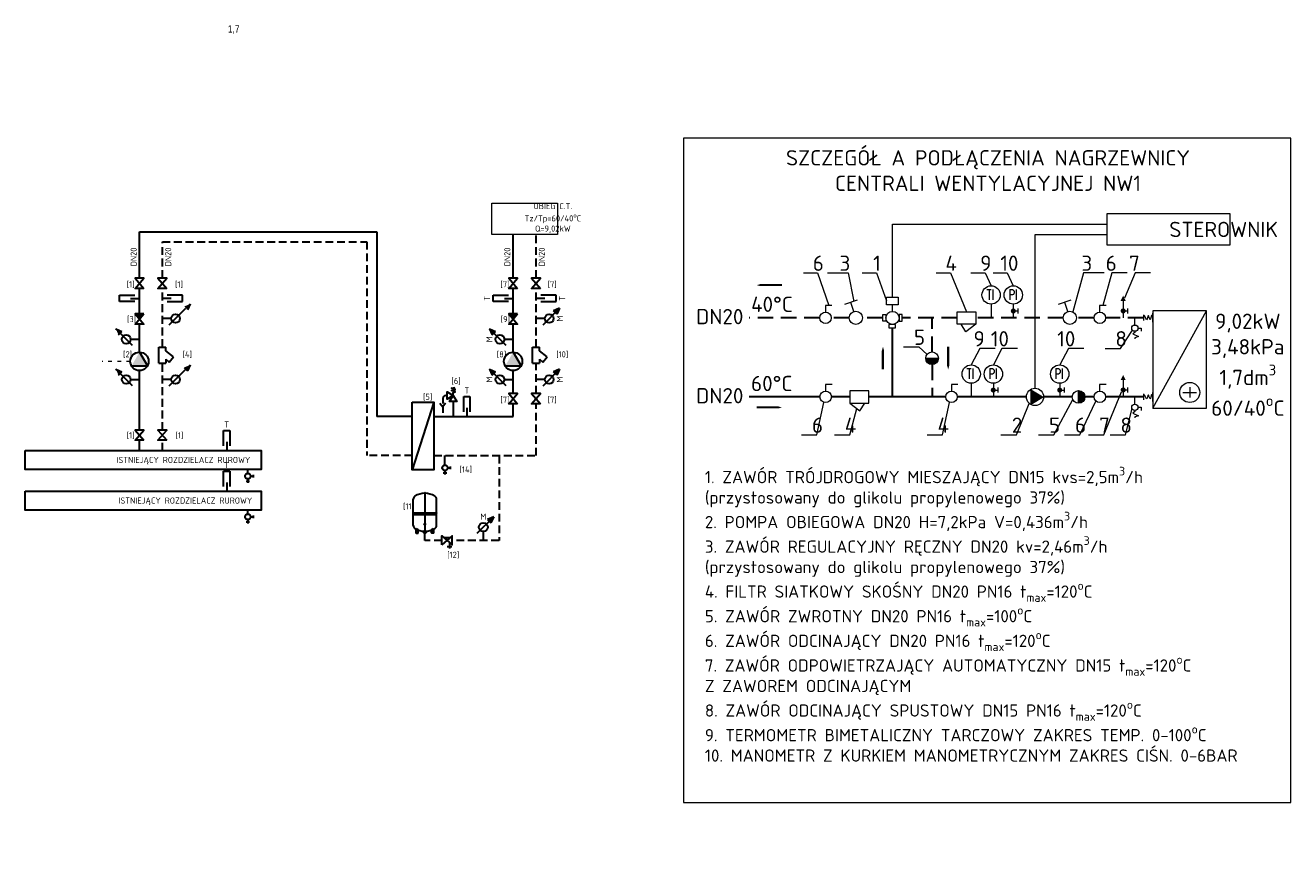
# Model space of a CAD drawing. Header units: millimetres. Extents: x 12823 to 36134, y -75536 to -5600.
# Tile 26 of 26: x 34066 to 36134, y -73311 to -71961. Entities that reach past the tile are written whole.
import ezdxf

# ---------------------------------------------------------------- set-up
doc = ezdxf.new("R2010")
doc.units = ezdxf.units.MM
for name, pattern in [('ACAD_ISO03W100', [30, 12, -18]), ('CHSW', [0]), ('DASHED', [19.05, 12.7, -6.35])]:
    doc.linetypes.add(name, pattern=pattern)
for name, color, linetype, lineweight in [('!S CO CT armatura', 7, 'Continuous', 15), ('!S_GRCH - armatura', 7, 'Continuous', 15), ('SAN_ARMATURA_CO_NA_RZUCIE', 7, 'Continuous', 30), ('SAN_PRZEWODY_POWROTNE_CT', 46, 'Continuous', 30), ('SAN_PRZEWODY_ZASILAJACE_CT', 234, 'Continuous', 30), ('TK-centrale', 134, 'Continuous', 9), ('TK-CO-CT powrót', 62, 'DASHED', 30), ('TK-CO-CT zasilanie', 196, 'Continuous', 30), ('TK-CT opis', 184, 'Continuous', 9), ('TK-węzeł-schemat ogólne opis', 7, 'Continuous', 9), ('TK-węzeł-schemat proj opis', 7, 'Continuous', 9), ('TK_ARMATURA', 7, 'Continuous', 30), ('WEN_KOT POW_ZLICZAC', 170, 'DASHED', 30), ('WEN_KOT ZAS_ZLICZAC', 246, 'Continuous', 30)]:
    doc.layers.add(name, color=color, linetype=linetype, lineweight=lineweight)
doc.layers.add('TK-IS_pomocnicze_niedruk', color=91, linetype='Continuous', lineweight=40, plot=False)
doc.styles.add('!S', font='isocpeur.ttf')
doc.styles.add('BSKR', font='isocpeur.ttf')
doc.styles.add('narrow', font='txt', dxfattribs={"height": 12})
doc.styles.add('ROMANS', font='romans')
doc.styles.add('SYL', font='isocpeur.ttf', dxfattribs={"height": 25})

msp = doc.modelspace()

# ---------------------------------------------------------------- hatches: boundary and pattern name
at = {"layer": 'SAN_ARMATURA_CO_NA_RZUCIE', "lineweight": 13}
for points in [[(35558, -72505.6, -0.414214), (35547.7, -72515.9, -0.414214), (35537.4, -72505.6)], [(35730.1, -72568.8), (35709.4, -72556.4), (35709.4, -72581.3)], [(35787.2, -72558.5, -0.414214), (35797.4, -72568.8, -0.414214), (35787.2, -72579.1)]]:
    msp.add_hatch(color=256, dxfattribs=at).paths.add_polyline_path(points)
at = {"layer": 'TK_ARMATURA'}
h = msp.add_hatch(color=256, dxfattribs=at)
h.dxf.hatch_style = 1
h.paths.add_polyline_path([(34335.3, -72416.6), (34325.5, -72421.1), (34328.2, -72423.8)])
h.paths.add_polyline_path([(34328.2, -72423.8), (34330.9, -72426.5), (34335.3, -72416.6)])
h = msp.add_hatch(color=256, dxfattribs=at)
h.dxf.hatch_style = 1
h.paths.add_polyline_path([(34939, -72423.8), (34934.5, -72433.7), (34931.8, -72430.9)])
h.paths.add_polyline_path([(34931.8, -72430.9), (34929.1, -72428.2), (34939, -72423.8)])
h = msp.add_hatch(color=256, dxfattribs=at)
h.dxf.hatch_style = 1
h.paths.add_polyline_path([(34259.4, -72432.9), (34245, -72432.9), (34252.2, -72441.3)])
h = msp.add_hatch(color=256, dxfattribs=at)
h.dxf.hatch_style = 1
h.paths.add_polyline_path([(34870.2, -72432.9), (34855.8, -72432.9), (34863, -72441.3)])
h = msp.add_hatch(color=256, dxfattribs=at)
h.dxf.hatch_style = 1
h.paths.add_polyline_path([(34213.6, -72457.7), (34218, -72467.6), (34220.7, -72464.9)])
h.paths.add_polyline_path([(34220.7, -72464.9), (34223.5, -72462.1), (34213.6, -72457.7)])
h = msp.add_hatch(color=256, dxfattribs=at)
h.dxf.hatch_style = 1
h.paths.add_polyline_path([(34824.4, -72457.7), (34828.8, -72467.6), (34831.5, -72464.9)])
h.paths.add_polyline_path([(34831.5, -72464.9), (34834.3, -72462.1), (34824.4, -72457.7)])
h = msp.add_hatch(color=256, dxfattribs=at)
h.dxf.hatch_style = 1
h.paths.add_polyline_path([(34265.2, -72518.3), (34252.2, -72495.8), (34239.2, -72518.3)])
h = msp.add_hatch(color=256, dxfattribs=at)
h.dxf.hatch_style = 1
h.paths.add_polyline_path([(34875.9, -72518.3), (34863, -72495.8), (34850, -72518.3)])
h = msp.add_hatch(color=256, dxfattribs=at)
h.dxf.hatch_style = 1
h.paths.add_polyline_path([(34213.6, -72523.4), (34218, -72533.3), (34220.7, -72530.6)])
h.paths.add_polyline_path([(34220.7, -72530.6), (34223.5, -72527.9), (34213.6, -72523.4)])
h = msp.add_hatch(color=256, dxfattribs=at)
h.dxf.hatch_style = 1
h.paths.add_polyline_path([(34335.3, -72516.3), (34325.5, -72520.7), (34328.2, -72523.4)])
h.paths.add_polyline_path([(34328.2, -72523.4), (34330.9, -72526.2), (34335.3, -72516.3)])
h = msp.add_hatch(color=256, dxfattribs=at)
h.dxf.hatch_style = 1
h.paths.add_polyline_path([(34824.4, -72523.4), (34828.8, -72533.3), (34831.5, -72530.6)])
h.paths.add_polyline_path([(34831.5, -72530.6), (34834.3, -72527.9), (34824.4, -72523.4)])
h = msp.add_hatch(color=256, dxfattribs=at)
h.dxf.hatch_style = 1
h.paths.add_polyline_path([(34939, -72523.4), (34934.5, -72533.3), (34931.8, -72530.6)])
h.paths.add_polyline_path([(34931.8, -72530.6), (34929.1, -72527.9), (34939, -72523.4)])
h = msp.add_hatch(color=256, dxfattribs=at)
h.dxf.hatch_style = 1
h.paths.add_polyline_path([(34831.2, -72764.7), (34821.3, -72769.1), (34824, -72771.8)])
h.paths.add_polyline_path([(34826.7, -72774.6), (34831.2, -72764.7), (34824, -72771.8)])

# ---------------------------------------------------------------- linework, layer by layer
at = {"layer": '!S CO CT armatura', "lineweight": 15, "ltscale": 100}
for p, q in [((35908.5, -72446.9), (35908.5, -72432.2)), ((35908.5, -72576.4), (35908.5, -72561.7))]:
    msp.add_line(p, q, dxfattribs=at)
at = {"layer": '!S CO CT armatura'}
for p, q in [((35908.5, -72434.5), (35908.5, -72444.2)), ((35908.5, -72564), (35908.5, -72573.7))]:
    msp.add_line(p, q, dxfattribs=at)
at = {"layer": '!S CO CT armatura', "ltscale": 10}
for points in [[(35302.2, -72386.1, 3.4, 3.4, 0), (35278.9, -72386.1, 10.2, 0, 0), (35261.1, -72386.1, 0, 0, 0)], [(35261.1, -72586, 3.4, 3.4, 0), (35284.4, -72586, 10.2, 0, 0), (35302.2, -72586, 0, 0, 0)]]:
    msp.add_lwpolyline(points, format="xyseb", dxfattribs=at)
at = {"layer": '!S_GRCH - armatura', "ltscale": 10}
for points in [[(35467.5, -72523.9, 3.77, 3.77, 0), (35467.5, -72506.6, 11.3, 0, 0), (35467.5, -72486.9, 0, 0, 0)], [(35574.1, -72486.9, 3.77, 3.77, 0), (35574.1, -72504.2, 11.3, 0, 0), (35574.1, -72523.9, 0, 0, 0)]]:
    msp.add_lwpolyline(points, format="xyseb", dxfattribs=at)
at = {"layer": 'SAN_ARMATURA_CO_NA_RZUCIE', "lineweight": 9}
for p, q in [((35483, -72405.6), (35483, -72286.7)), ((35483, -72286.7), (35833.9, -72286.7)), ((35716, -72554.7), (35716, -72303.3)), ((35716, -72303.3), (35833.9, -72303.3))]:
    msp.add_line(p, q, dxfattribs=at)
at = {"layer": 'SAN_ARMATURA_CO_NA_RZUCIE', "lineweight": 13}
for p, q in [((35425.1, -72410.9), (35404.4, -72417.9)), ((35774.8, -72410.9), (35754.1, -72417.9)), ((35384.1, -72419.5), (35373.4, -72419.5)), ((35373.4, -72419.5), (35373.4, -72430.2)), ((35419.8, -72429.4), (35414.7, -72414.4)), ((35483, -72429), (35483, -72418.4)), ((35644.3, -72417.2), (35644.3, -72439.6)), ((35680.5, -72417.2), (35680.5, -72439.6)), ((35684.6, -72428.4), (35687.7, -72428.4)), ((35687.7, -72424.3), (35687.7, -72432.5)), ((35769.5, -72429.4), (35764.5, -72414.4)), ((35832.3, -72419.5), (35821.6, -72419.5)), ((35821.6, -72419.5), (35821.6, -72430.2)), ((35860.1, -72411.8), (35860.1, -72439.6)), ((35864.2, -72428.3), (35867.3, -72428.3)), ((35867.3, -72424.1), (35867.3, -72432.4)), ((35603, -72462.2), (35595.1, -72449.7)), ((35619.5, -72449.7), (35603, -72462.2)), ((35879, -72451.4), (35879, -72439.6)), ((35893.2, -72434.5), (35893.2, -72444.2)), ((35879.2, -72463.6), (35875.9, -72465.9)), ((35875.9, -72465.9), (35885.3, -72470.3)), ((35879.2, -72461.6), (35879.2, -72463.6)), ((35885.3, -72470.3), (35879.4, -72472)), ((35879.4, -72472), (35879.4, -72473.8)), ((35884.3, -72456.5), (35889.3, -72456.5)), ((35889.3, -72456.5), (35889.3, -72461.6)), ((35537.4, -72505.6), (35558, -72505.6)), ((35384.4, -72548.8), (35373.7, -72548.8)), ((35373.7, -72548.8), (35373.7, -72559.5)), ((35589.9, -72548.8), (35579.3, -72548.8)), ((35579.3, -72548.8), (35579.3, -72559.5)), ((35611.7, -72546.5), (35611.7, -72568.8)), ((35647.9, -72546.5), (35647.9, -72568.8)), ((35655.1, -72553.5), (35655.1, -72561.8)), ((35709.4, -72556.4), (35709.4, -72581.3)), ((35756.4, -72546.5), (35756.4, -72568.8)), ((35763.6, -72553.5), (35763.6, -72561.8)), ((35832.3, -72548.8), (35821.6, -72548.8)), ((35821.6, -72548.8), (35821.6, -72559.5)), ((35860.1, -72541), (35860.1, -72568.8)), ((35867.3, -72553.4), (35867.3, -72561.6)), ((35652, -72557.7), (35655.1, -72557.7)), ((35730.1, -72568.8), (35709.4, -72581.3)), ((35760.5, -72557.7), (35763.6, -72557.7)), ((35787.2, -72579.1), (35787.2, -72558.5)), ((35864.2, -72557.5), (35867.3, -72557.5)), ((35879, -72580.7), (35879, -72568.8)), ((35893.2, -72564), (35893.2, -72573.7)), ((35413.4, -72578.9), (35429.9, -72591.4)), ((35429.9, -72591.4), (35437.9, -72578.9)), ((35879.2, -72592.8), (35875.9, -72595.2)), ((35875.9, -72595.2), (35885.3, -72599.5)), ((35879.2, -72590.9), (35879.2, -72592.8)), ((35884.3, -72585.8), (35889.3, -72585.8)), ((35889.3, -72585.8), (35889.3, -72590.9)), ((35885.3, -72599.5), (35879.4, -72601.2)), ((35879.4, -72601.2), (35879.4, -72603))]:
    msp.add_line(p, q, dxfattribs=at)
at = {"layer": 'SAN_ARMATURA_CO_NA_RZUCIE', "lineweight": 9}
msp.add_lwpolyline([(35833.9, -72269.3), (36034.4, -72269.3), (36034.4, -72320.6), (35833.9, -72320.6)], close=True, dxfattribs=at)
at = {"layer": 'SAN_ARMATURA_CO_NA_RZUCIE', "lineweight": 13}
for points in [[(35492.6, -72418.4), (35473.4, -72418.4), (35473.4, -72405.6), (35492.6, -72405.6)], [(35588.5, -72429.5), (35619.5, -72429.5), (35619.5, -72449.7), (35588.5, -72449.7)], [(35472.3, -72444.9), (35467, -72444.9), (35467, -72434.2), (35472.3, -72434.2)], [(35477.2, -72450.4), (35477.2, -72455.7), (35487.9, -72455.7), (35487.9, -72450.4)], [(35493.7, -72445), (35499.1, -72445), (35499.1, -72434.4), (35493.7, -72434.4)], [(35444.4, -72558.7), (35413.4, -72558.7), (35413.4, -72578.9), (35444.4, -72578.9)]]:
    msp.add_lwpolyline(points, close=True, dxfattribs=at)
at = {"layer": 'SAN_ARMATURA_CO_NA_RZUCIE', "lineweight": 13, "const_width": 4.12}
for points in [[(35678.5, -72428.4, 1), (35682.6, -72428.4, 1)], [(35858.1, -72428.3, 1), (35862.2, -72428.3, 1)], [(35645.8, -72557.7, 1), (35649.9, -72557.7, 1)], [(35754.3, -72557.7, 1), (35758.4, -72557.7, 1)], [(35858.1, -72557.5, 1), (35862.2, -72557.5, 1)]]:
    msp.add_lwpolyline(points, format="xyb", close=True, dxfattribs=at)
at = {"layer": 'SAN_ARMATURA_CO_NA_RZUCIE', "lineweight": 13}
for centre, radius in [((35644.3, -72402.2), 15), ((35680.5, -72402.2), 15), ((35373.7, -72439.6), 9.37), ((35423.2, -72439.6), 10.7), ((35483, -72439.7), 10.7), ((35772.9, -72439.6), 10.7), ((35821.9, -72439.6), 9.37), ((35879.2, -72456.5), 5.09), ((35547.7, -72505.6), 10.3), ((35611.7, -72531.5), 15), ((35647.9, -72531.5), 15), ((35756.4, -72531.5), 15), ((35716, -72568.8), 14.1), ((35373.9, -72568.8), 9.37), ((35579.5, -72568.8), 9.37), ((35787.2, -72568.8), 10.3), ((35821.9, -72568.8), 9.37), ((35879.2, -72585.8), 5.09)]:
    msp.add_circle(centre, radius, dxfattribs=at)
for points in [[(35908.5, -72439.6), (35906.4, -72435.6), (35904.1, -72442.7), (35901.4, -72435.8), (35898.3, -72442.6), (35894.9, -72435.7), (35893.2, -72439.6)], [(35908.5, -72569), (35906.4, -72565.1), (35904.1, -72572.2), (35901.4, -72565.3), (35898.3, -72572), (35894.9, -72565.2), (35893.2, -72569)]]:
    msp.add_spline(points, degree=3, dxfattribs=at)
for points in [[(35856, -72411.8), (35864.2, -72411.8), (35860.1, -72403.6)], [(35856, -72541), (35864.2, -72541), (35860.1, -72532.8)]]:
    msp.add_solid(points, dxfattribs=at)
at = {"layer": 'SAN_PRZEWODY_POWROTNE_CT', "linetype": 'DASHED'}
for p, q in [((34900.4, -72374.6), (34900.4, -72303.3)), ((34900.4, -72487.3), (34900.4, -72391.4)), ((34900.4, -72563.3), (34900.4, -72513.8)), ((34900.4, -72664.7), (34900.4, -72580.1)), ((34733.6, -72664.7), (34900.4, -72664.7)), ((34751.6, -72673.6), (34751.6, -72664.7)), ((34840, -72664.7), (34840, -72803.3)), ((34718.7, -72803.3), (34718.7, -72791.3)), ((34746.4, -72803.3), (34718.7, -72803.3)), ((34840, -72803.3), (34763.2, -72803.3))]:
    msp.add_line(p, q, dxfattribs=at)
at = {"layer": 'SAN_PRZEWODY_POWROTNE_CT', "linetype": 'DASHED', "ltscale": 2}
for p, q in [((35364.3, -72439.6), (35248.9, -72439.6)), ((35412.5, -72439.6), (35383.1, -72439.6)), ((35467, -72439.6), (35433.9, -72439.6)), ((35588.5, -72439.6), (35499.1, -72439.6)), ((35547.7, -72495.4), (35547.7, -72439.6)), ((35762.2, -72439.6), (35619.5, -72439.6)), ((35812.5, -72439.6), (35783.6, -72439.6)), ((35893.2, -72439.6), (35831.2, -72439.6)), ((35547.7, -72515.9), (35547.7, -72568.8))]:
    msp.add_line(p, q, dxfattribs=at)
at = {"layer": 'SAN_PRZEWODY_ZASILAJACE_CT', "linetype": 'CHSW'}
for p, q in [((34863, -72374.6), (34863, -72303.3)), ((34863, -72432.9), (34863, -72391.4)), ((34863, -72495.8), (34863, -72449.7)), ((35482.5, -72455.7), (35482.5, -72568.8)), ((34863, -72563.3), (34863, -72525.8)), ((34764.8, -72576.1), (34764.8, -72601.1)), ((35364.6, -72568.8), (35248.9, -72568.8)), ((35413.4, -72568.8), (35383.3, -72568.8)), ((35570.1, -72568.8), (35444.4, -72568.8)), ((35701.9, -72568.8), (35588.9, -72568.8)), ((35776.9, -72568.8), (35730.1, -72568.8)), ((35812.5, -72568.8), (35797.4, -72568.8)), ((35893.2, -72568.8), (35831.2, -72568.8)), ((34863, -72601.1), (34863, -72580.1)), ((34733.6, -72601.1), (34863, -72601.1))]:
    msp.add_line(p, q, dxfattribs=at)
at = {"layer": 'TK-centrale'}
for p, q in [((35908.5, -72587.2), (35996.1, -72428.3)), ((35968.9, -72553.1), (35968.9, -72569.8)), ((35957.7, -72561.5), (35980, -72561.5))]:
    msp.add_line(p, q, dxfattribs=at)
msp.add_lwpolyline([(35908.5, -72587.2), (35996.1, -72587.2), (35996.1, -72428.3), (35908.5, -72428.3)], close=True, dxfattribs=at)
msp.add_circle((35968.9, -72561.6), 16.4, dxfattribs=at)
at = {"layer": 'TK-CO-CT powrót'}
for p, q in [((34289.6, -72374.6), (34289.6, -72315.3)), ((34289.6, -72315.3), (34624, -72315.3)), ((34624, -72315.3), (34624, -72664.7)), ((34289.6, -72487.3), (34289.6, -72391.4)), ((34289.6, -72623), (34289.6, -72513.8)), ((34289.6, -72656.6), (34289.6, -72639.8)), ((34698, -72664.7), (34624, -72664.7))]:
    msp.add_line(p, q, dxfattribs=at)
at = {"layer": 'TK-CO-CT zasilanie'}
for p, q in [((34252.2, -72374.6), (34252.2, -72299.1)), ((34252.2, -72299.1), (34640.2, -72299.1)), ((34640.2, -72299.1), (34640.2, -72601.1)), ((34252.2, -72432.9), (34252.2, -72391.4)), ((34252.2, -72495.8), (34252.2, -72449.7)), ((34252.2, -72623), (34252.2, -72525.8)), ((34698, -72601.1), (34640.2, -72601.1)), ((34252.2, -72656.6), (34252.2, -72639.8))]:
    msp.add_line(p, q, dxfattribs=at)
at = {"layer": 'TK-CT opis', "color": 7, "lineweight": 9}
msp.add_lwpolyline([(36133.9, -72146), (35141.4, -72146), (35141.4, -73232), (36133.9, -73232)], close=True, dxfattribs=at)
at = {"layer": 'TK-CT opis', "color": 7, "lineweight": 5}
for points in [[(35337.5, -72366.1), (35360.7, -72366.1), (35378.8, -72419.5)], [(35376.9, -72366.1), (35410.8, -72366.1), (35419.7, -72412.7)], [(35433.5, -72366.1), (35456.8, -72366.1), (35473.4, -72412)], [(35554.6, -72366.1), (35577.8, -72366.1), (35604, -72429.5)], [(35611.3, -72366.1), (35634.5, -72366.1), (35644.3, -72387.2)], [(35647.5, -72366.1), (35670.7, -72366.1), (35680.5, -72387.2)], [(35829.1, -72366.1), (35795.2, -72366.1), (35777.6, -72429.9)], [(35866.8, -72366.1), (35841.6, -72366.1), (35826.9, -72419.5)], [(35904.7, -72366.1), (35879.5, -72366.1), (35862.1, -72407.5)], [(35830.5, -72489.6), (35855.6, -72489.6), (35875.4, -72459.9)], [(35501, -72487), (35526.2, -72487), (35539.6, -72499.4)], [(35651, -72489.6), (35625.8, -72489.6), (35611.7, -72516.5)], [(35687.2, -72489.6), (35662, -72489.6), (35647.9, -72516.5)], [(35795.7, -72489.6), (35770.5, -72489.6), (35756.4, -72516.5)], [(35721.8, -72630.8), (35746.9, -72630.8), (35777.9, -72573.2)], [(35764.3, -72630.8), (35789.5, -72630.8), (35815.4, -72575.6)], [(35803.3, -72630.8), (35828.5, -72630.8), (35857.2, -72560.3)], [(35334.3, -72630.8), (35359.4, -72630.8), (35370.9, -72577.7)], [(35388.3, -72630.8), (35413.4, -72630.8), (35424.9, -72587.6)], [(35539.8, -72630.8), (35565, -72630.8), (35576.5, -72577.7)], [(35660.3, -72630.8), (35685.5, -72630.8), (35706.6, -72579.4)], [(35838.8, -72630.8), (35864, -72630.8), (35874.6, -72588)]]:
    msp.add_lwpolyline(points, dxfattribs=at)
at = {"layer": 'TK-węzeł-schemat ogólne opis', "color": 112, "linetype": 'ACAD_ISO03W100', "ltscale": 0.5}
msp.add_line((34237.2, -72510.8), (34191.4, -72510.8), dxfattribs=at)
at = {"layer": 'TK-węzeł-schemat ogólne opis'}
msp.add_lwpolyline([(34827.9, -72252.2), (34935.5, -72252.2), (34935.5, -72303.3), (34827.9, -72303.3)], close=True, dxfattribs=at)
at = {"layer": 'TK_ARMATURA'}
for p, q in [((34219.5, -72412.8), (34219.5, -72402.8)), ((34219.5, -72402.8), (34244.5, -72402.8)), ((34237.8, -72407.8), (34252.2, -72407.8)), ((34304, -72407.8), (34289.6, -72407.8)), ((34322.3, -72402.8), (34297.3, -72402.8)), ((34322.3, -72412.8), (34322.3, -72402.8)), ((34830.3, -72412.8), (34830.3, -72402.8)), ((34830.3, -72402.8), (34855.3, -72402.8)), ((34848.6, -72407.8), (34863, -72407.8)), ((34914.8, -72407.8), (34900.4, -72407.8)), ((34933.1, -72402.8), (34908.1, -72402.8)), ((34933.1, -72412.8), (34933.1, -72402.8)), ((34244.5, -72412.8), (34219.5, -72412.8)), ((34297.3, -72412.8), (34322.3, -72412.8)), ((34301, -72450.9), (34328.2, -72423.8)), ((34335.3, -72416.6), (34330.9, -72426.5)), ((34855.3, -72412.8), (34830.3, -72412.8)), ((34908.1, -72412.8), (34933.1, -72412.8)), ((34911.8, -72450.9), (34939, -72423.8)), ((34939, -72423.8), (34929.1, -72428.2)), ((34934.5, -72433.7), (34929.1, -72428.2)), ((34939, -72423.8), (34934.5, -72433.7)), ((34304, -72440.8), (34289.6, -72440.8)), ((34914.8, -72440.8), (34900.4, -72440.8)), ((34240.7, -72484.9), (34213.6, -72457.7)), ((34213.6, -72457.7), (34223.5, -72462.1)), ((34218, -72467.6), (34223.5, -72462.1)), ((34851.5, -72484.9), (34824.4, -72457.7)), ((34824.4, -72457.7), (34828.8, -72467.6)), ((34824.4, -72457.7), (34834.3, -72462.1)), ((34828.8, -72467.6), (34834.3, -72462.1)), ((34237.8, -72474.7), (34252.2, -72474.7)), ((34284, -72513.8), (34284.1, -72487.3)), ((34284.1, -72487.3), (34295.2, -72487.3)), ((34295.2, -72493.5), (34295.2, -72487.3)), ((34307.7, -72503.3), (34295.2, -72493.5)), ((34848.6, -72474.7), (34863, -72474.7)), ((34894.8, -72487.3), (34906, -72487.3)), ((34894.8, -72513.8), (34894.8, -72487.3)), ((34906, -72493.5), (34906, -72487.3)), ((34918.5, -72503.3), (34906, -72493.5)), ((34252.2, -72495.8), (34265.2, -72518.3)), ((34284, -72513.8), (34295.2, -72513.8)), ((34295.2, -72507.3), (34300.8, -72511.9)), ((34295.2, -72507.3), (34295.2, -72513.8)), ((34300.8, -72511.9), (34307.7, -72503.3)), ((34863, -72495.8), (34875.9, -72518.3)), ((34894.8, -72513.8), (34906, -72513.8)), ((34906, -72507.3), (34911.6, -72511.9)), ((34906, -72507.3), (34906, -72513.8)), ((34911.6, -72511.9), (34918.5, -72503.3)), ((34240.7, -72550.6), (34213.6, -72523.4)), ((34213.6, -72523.4), (34223.5, -72527.9)), ((34218, -72533.3), (34223.5, -72527.9)), ((34239.2, -72518.3), (34265.2, -72518.3)), ((34301, -72550.6), (34328.2, -72523.4)), ((34325.5, -72520.7), (34330.9, -72526.2)), ((34335.3, -72516.3), (34330.9, -72526.2)), ((34851.5, -72550.6), (34824.4, -72523.4)), ((34824.4, -72523.4), (34828.8, -72533.3)), ((34824.4, -72523.4), (34834.3, -72527.9)), ((34828.8, -72533.3), (34834.3, -72527.9)), ((34850, -72518.3), (34875.9, -72518.3)), ((34911.8, -72550.6), (34939, -72523.4)), ((34939, -72523.4), (34929.1, -72527.9)), ((34934.5, -72533.3), (34929.1, -72527.9)), ((34939, -72523.4), (34934.5, -72533.3)), ((34237.8, -72540.4), (34252.2, -72540.4)), ((34304, -72540.4), (34289.6, -72540.4)), ((34848.6, -72540.4), (34863, -72540.4)), ((34914.8, -72540.4), (34900.4, -72540.4)), ((34782.4, -72593.4), (34782.4, -72568.4)), ((34782.4, -72568.4), (34792.4, -72568.4)), ((34792.4, -72568.4), (34792.4, -72593.4)), ((34733.6, -72577.6), (34698, -72688.1)), ((34743.3, -72578.8), (34748, -72585.1)), ((34752.6, -72578.8), (34748, -72585.1)), ((34748, -72585.1), (34748, -72594.8)), ((34787.4, -72586.7), (34787.4, -72601.1)), ((34389.8, -72648.9), (34389.8, -72623.9)), ((34389.8, -72623.9), (34399.8, -72623.9)), ((34399.8, -72623.9), (34399.8, -72648.9)), ((34394.8, -72642.2), (34394.8, -72656.6)), ((34389.8, -72715.4), (34389.8, -72690.4)), ((34389.8, -72690.4), (34399.8, -72690.4)), ((34399.8, -72690.4), (34399.8, -72715.4)), ((34433.9, -72698.4), (34437.8, -72698.4)), ((34437.8, -72696.1), (34437.8, -72700.6)), ((34754.5, -72693.4), (34748.6, -72693.4)), ((34751.6, -72689.2), (34751.6, -72695.9)), ((34756.1, -72684.7), (34760, -72684.7)), ((34760, -72682.5), (34760, -72687)), ((34394.8, -72708.6), (34394.8, -72723)), ((34432.3, -72707), (34426.5, -72707)), ((34429.4, -72702.9), (34429.4, -72709.5)), ((34699.7, -72758.5), (34699.7, -72736.1)), ((34718.7, -72725.7), (34718.7, -72788.6)), ((34737.8, -72758.5), (34737.8, -72736.1)), ((34437.8, -72762.5), (34437.8, -72767)), ((34699.7, -72758.5), (34737.8, -72758.5)), ((34699.7, -72758.5), (34699.9, -72758.7)), ((34699.9, -72758.7), (34699.7, -72758.7)), ((34699.7, -72760.8), (34699.7, -72758.7)), ((34699.7, -72760.8), (34737.8, -72760.8)), ((34699.7, -72760.8), (34699.7, -72761.4)), ((34737.8, -72761.4), (34699.7, -72761.4)), ((34699.7, -72778.8), (34699.7, -72761.4)), ((34737.6, -72758.7), (34699.9, -72758.7)), ((34737.8, -72758.5), (34737.6, -72758.7)), ((34737.6, -72758.7), (34737.8, -72758.7)), ((34737.8, -72760.8), (34737.8, -72758.7)), ((34737.8, -72761.4), (34737.8, -72760.8)), ((34737.8, -72778.8), (34737.8, -72761.4)), ((34432.3, -72773.4), (34426.5, -72773.4)), ((34429.4, -72769.3), (34429.4, -72775.9)), ((34433.9, -72764.8), (34437.8, -72764.8)), ((34720.2, -72777.2), (34717.3, -72777.2)), ((34804, -72791.8), (34831.2, -72764.7)), ((34831.2, -72764.7), (34821.3, -72769.1)), ((34821.3, -72769.1), (34826.7, -72774.6)), ((34831.2, -72764.7), (34826.7, -72774.6)), ((34749.2, -72798.5), (34760.4, -72798.5)), ((34814.2, -72788.9), (34814.2, -72803.3)), ((34755.4, -72813.1), (34762.6, -72813.1)), ((34759, -72806.8), (34759, -72816.4))]:
    msp.add_line(p, q, dxfattribs=at)
at = {"layer": 'TK_ARMATURA', "extrusion": (0, 1, 0)}
for p, q in [((34718.4, -72726.3), (34718.4, -72725.9)), ((34719, -72725.8), (34718.5, -72725.8)), ((34719, -72726.3), (34719, -72725.9)), ((34704.4, -72791), (34704.4, -72784.2)), ((34705.8, -72791.1), (34704.6, -72791.1)), ((34704.6, -72791.3), (34705.8, -72791.3)), ((34705.7, -72791.3), (34705.7, -72791.1)), ((34705.8, -72784.9), (34705.8, -72791)), ((34707.5, -72791.1), (34705.8, -72791.1)), ((34705.8, -72791.1), (34705.8, -72791.1)), ((34705.8, -72791.3), (34707.5, -72791.3)), ((34706.5, -72791.3), (34706.5, -72791.1)), ((34707.7, -72791), (34707.7, -72785.7)), ((34707.8, -72791), (34707.8, -72785.7)), ((34717.2, -72788.5), (34717.2, -72787.7)), ((34717.2, -72791), (34717.2, -72788.5)), ((34717.4, -72791), (34717.4, -72787.7)), ((34719.9, -72791.1), (34717.5, -72791.1)), ((34717.5, -72791.3), (34719.9, -72791.3)), ((34718.3, -72791.3), (34718.3, -72791.1)), ((34719.1, -72791.3), (34719.1, -72791.1)), ((34720.1, -72787.7), (34720.1, -72791)), ((34720.2, -72788.5), (34720.2, -72787.7)), ((34720.2, -72791), (34720.2, -72788.5)), ((34729.7, -72791), (34729.7, -72785.7)), ((34729.8, -72791), (34729.8, -72785.7)), ((34730, -72791.1), (34731.7, -72791.1)), ((34731.7, -72791.3), (34730, -72791.3)), ((34730.9, -72791.3), (34730.9, -72791.1)), ((34731.7, -72784.9), (34731.7, -72791)), ((34731.7, -72791.1), (34732.9, -72791.1)), ((34731.7, -72791.1), (34731.7, -72791.1)), ((34731.7, -72791.3), (34731.7, -72791.1)), ((34732.9, -72791.3), (34731.7, -72791.3)), ((34733.1, -72791), (34733.1, -72784.2))]:
    msp.add_line(p, q, dxfattribs=at)
at = {"layer": 'TK_ARMATURA'}
for points in [[(34259.4, -72391.4), (34245, -72391.4), (34259.4, -72374.6), (34245, -72374.6)], [(34296.8, -72391.4), (34282.4, -72391.4), (34296.8, -72374.6), (34282.4, -72374.6)], [(34870.2, -72391.4), (34855.8, -72391.4), (34870.2, -72374.6), (34855.8, -72374.6)], [(34907.6, -72391.4), (34893.2, -72391.4), (34907.6, -72374.6), (34893.2, -72374.6)], [(34259.4, -72432.9), (34245, -72432.9), (34259.4, -72449.7), (34245, -72449.7)], [(34870.2, -72432.9), (34855.8, -72432.9), (34870.2, -72449.7), (34855.8, -72449.7)], [(34764.8, -72566.5), (34755.2, -72572.5), (34755.2, -72560.5), (34764.8, -72566.5)], [(34764.8, -72566.5), (34770.8, -72576.1), (34758.8, -72576.1), (34764.8, -72566.5)], [(34870.2, -72580.1), (34855.8, -72580.1), (34870.2, -72563.3), (34855.8, -72563.3)], [(34907.6, -72580.1), (34893.2, -72580.1), (34907.6, -72563.3), (34893.2, -72563.3)], [(34698, -72577.6), (34733.6, -72577.6), (34733.6, -72688.1), (34698, -72688.1)], [(34259.4, -72639.8), (34245, -72639.8), (34259.4, -72623), (34245, -72623)], [(34296.8, -72639.8), (34282.4, -72639.8), (34296.8, -72623), (34282.4, -72623)], [(34746.4, -72810.5), (34746.4, -72796.1), (34763.2, -72810.5), (34763.2, -72796.1)]]:
    msp.add_lwpolyline(points, close=True, dxfattribs=at)
for points in [[(34764.8, -72566.5), (34764.8, -72561.7), (34768.4, -72560.5), (34762.4, -72558.1), (34768.4, -72556.9), (34762.4, -72554.5), (34768.4, -72553.3)], [(34751.6, -72680.2), (34751.6, -72673.6)], [(34429.4, -72693.8), (34429.4, -72687.3)], [(34429.4, -72760.3), (34429.4, -72753.7)]]:
    msp.add_lwpolyline(points, dxfattribs=at)
msp.add_lwpolyline([(34755.2, -72566.5), (34752.8, -72566.5, 0.414214), (34748, -72571.3), (34748, -72579.7)], format="xyb", dxfattribs=at)
for centre, radius in [((34311.2, -72440.8), 7.2), ((34922, -72440.8), 7.2), ((34230.6, -72474.7), 7.2), ((34841.4, -72474.7), 7.2), ((34252.2, -72510.8), 15), ((34863, -72510.8), 15), ((34230.6, -72540.4), 7.2), ((34311.2, -72540.4), 7.2), ((34841.4, -72540.4), 7.2), ((34922, -72540.4), 7.2), ((34751.6, -72684.7), 4.52), ((34429.4, -72698.4), 4.52), ((34429.4, -72764.8), 4.52), ((34718.7, -72777.2), 1.01), ((34814.2, -72781.7), 7.2)]:
    msp.add_circle(centre, radius, dxfattribs=at)
for centre, radius, start, end in [((34705.7, -72736), 5.94, 122.1211, 180.1387), ((34718.7, -72756.9), 30.5, 57.8791, 122.1209), ((34731.8, -72736), 5.94, 359.8613, 57.8789), ((34699.9, -72761.1), 0.34, 118.0725, 180), ((34699.9, -72761.1), 0.34, 180, 241.9275), ((34737.6, -72761.1), 0.34, 0, 61.9275), ((34737.6, -72761.1), 0.34, 298.0725, 0), ((34705.7, -72778.9), 5.94, 179.8613, 237.8789), ((34718.7, -72758), 30.5, 237.8791, 302.1209), ((34731.8, -72778.9), 5.94, 302.1211, 0.1387), ((34718.7, -72757.2), 30.5, 241.9356, 249.0468), ((34707.5, -72791), 0.3, 270, 0), ((34707.5, -72791), 0.15, 270, 0), ((34718.7, -72757.2), 30.5, 267.1847, 272.8153), ((34717.5, -72791), 0.3, 180, 270), ((34717.5, -72791), 0.15, 180, 270), ((34719.9, -72791), 0.3, 270, 0), ((34719.9, -72791), 0.15, 270, 0), ((34718.7, -72757.2), 30.5, 290.9532, 298.0644), ((34730, -72791), 0.3, 180, 270), ((34730, -72791), 0.15, 180, 270)]:
    msp.add_arc(centre, radius, start, end, dxfattribs=at)
for centre, major_axis, start_param, end_param in [((34718.5, -72725.9), (-0.03, 0), -1.570796, 0), ((34718.7, -72725.8), (-0.09, 0), -3.141593, 0), ((34719, -72725.9), (-0.03, 0), -3.141593, -1.570796)]:
    msp.add_ellipse(centre, major_axis=major_axis, ratio=0.999806, start_param=start_param, end_param=end_param, dxfattribs=at)
for points, knots in [([(34704.6, -72791.3), (34704.5, -72791.3), (34704.5, -72791.3), (34704.5, -72791.2), (34704.5, -72791.2), (34704.4, -72791.2), (34704.4, -72791.2), (34704.4, -72791.1), (34704.4, -72791.1), (34704.4, -72791.1), (34704.4, -72791), (34704.4, -72791), (34704.4, -72791), (34704.4, -72791)], [3.141593, 3.141593, 3.141593, 3.141593, 3.353253, 3.353253, 3.593362, 3.593362, 3.907521, 3.907521, 4.221681, 4.221681, 4.53584, 4.53584, 4.712389, 4.712389, 4.712389, 4.712389]), ([(34705.8, -72791.1), (34705.8, -72791.1), (34705.8, -72791.1), (34705.8, -72791.1), (34705.8, -72791.1), (34705.8, -72791.1), (34705.8, -72791.1), (34705.8, -72791.1), (34705.8, -72791.1), (34705.8, -72791.1), (34705.8, -72791.1), (34705.8, -72791), (34705.8, -72791), (34705.8, -72791)], [3.318683, 3.318683, 3.318683, 3.318683, 3.455752, 3.455752, 3.711072, 3.711072, 3.94456, 3.94456, 4.195733, 4.195733, 4.465102, 4.465102, 4.712389, 4.712389, 4.712389, 4.712389]), ([(34731.7, -72791.1), (34731.7, -72791.1), (34731.7, -72791.1), (34731.7, -72791.1), (34731.7, -72791.1), (34731.7, -72791.1), (34731.7, -72791.1), (34731.7, -72791.1), (34731.7, -72791.1), (34731.7, -72791.1), (34731.7, -72791.1), (34731.7, -72791), (34731.7, -72791), (34731.7, -72791)], [3.318683, 3.318683, 3.318683, 3.318683, 3.455752, 3.455752, 3.711072, 3.711072, 3.94456, 3.94456, 4.195733, 4.195733, 4.465102, 4.465102, 4.712389, 4.712389, 4.712389, 4.712389]), ([(34732.9, -72791.3), (34732.9, -72791.3), (34733, -72791.3), (34733, -72791.2), (34733, -72791.2), (34733, -72791.2), (34733.1, -72791.2), (34733.1, -72791.1), (34733.1, -72791.1), (34733.1, -72791.1), (34733.1, -72791), (34733.1, -72791), (34733.1, -72791), (34733.1, -72791)], [3.141593, 3.141593, 3.141593, 3.141593, 3.353253, 3.353253, 3.593362, 3.593362, 3.907521, 3.907521, 4.221681, 4.221681, 4.53584, 4.53584, 4.712389, 4.712389, 4.712389, 4.712389])]:
    msp.add_open_spline(points, degree=3, knots=knots, dxfattribs=at)
for points in [[(34705.8, -72791.1), (34705.8, -72791.1), (34705.8, -72791.1), (34705.8, -72791.1)], [(34731.7, -72791.1), (34731.7, -72791.1), (34731.7, -72791.1), (34731.7, -72791.1)]]:
    msp.add_open_spline(points, degree=3, dxfattribs=at)
at = {"layer": 'WEN_KOT POW_ZLICZAC', "linetype": 'Continuous'}
msp.add_lwpolyline([(34065.6, -72723), (34450.9, -72723), (34450.9, -72753.7), (34065.6, -72753.7)], close=True, dxfattribs=at)
at = {"layer": 'WEN_KOT ZAS_ZLICZAC'}
msp.add_lwpolyline([(34065.6, -72656.6), (34450.9, -72656.6), (34450.9, -72687.3), (34065.6, -72687.3)], close=True, dxfattribs=at)

# ---------------------------------------------------------------- texts
at = {"layer": 'SAN_ARMATURA_CO_NA_RZUCIE', "lineweight": 13, "style": 'ROMANS', "width": 0.7}
for s, rotation, p in [('TI', 360, (35636.9, -72410.2)), ('PI', 360, (35672.7, -72410.2)), ('TI', 360, (35604.3, -72539.5)), ('PI', 360, (35640, -72539.5)), ('PI', 0, (35747.9, -72539.5))]:
    msp.add_text(s, height=16.9, rotation=rotation, dxfattribs=at).set_placement(p)
at = {"layer": 'TK-centrale', "insert": (36386, -72432.7), "char_height": 25, "width": 644.222, "attachment_point": 3, "style": 'BSKR'}
msp.add_mtext('\\A1;\\pxqc;9,02kW\\P3,48kPa\\P1,7dm{\\H0.7x;\\S3^ ;}\\P60/40{\\H0.7x;\\So^ ;}C', dxfattribs=at)
at = {"layer": 'TK-CT opis', "color": 7, "style": 'SYL'}
for s, insert, char_height, width, attachment_point in [('SZCZEGÓŁ A PODŁĄCZENIA NAGRZEWNICY\\PCENTRALI WENTYLACYJNEJ NW1', (35639.2, -72198.9), 25, 834.014, 5), ('\\A1;1. ZAWÓR TRÓJDROGOWY MIESZAJĄCY DN15 kvs=2,5m{\\H0.7x;\\S3^ ;}/h\\P(przystosowany do glikolu propylenowego 37%)\\P2. POMPA OBIEGOWA DN20 H=7,2kPa V=0,436m{\\H0.7x;\\S3^ ;}/h\\P3. ZAWÓR REGULACYJNY RĘCZNY DN20 kv=2,46m{\\H0.7x;\\S3^ ;}/h\\P(przystosowany do glikolu propylenowego 37%)\\P4. FILTR SIATKOWY SKOŚNY DN20 PN16 t{\\H0.7x;\\S^ max;}=120{\\H0.7x;\\So^ ;}C\\P5. ZAWÓR ZWROTNY DN20 PN16 t{\\H0.7x;\\S^ max;}=100{\\H0.7x;\\So^ ;}C\\P6. ZAWÓR ODCINAJĄCY DN20 PN16 t{\\H0.7x;\\S^ max;}=120{\\H0.7x;\\So^ ;}C\\P7. ZAWÓR ODPOWIETRZAJĄCY AUTOMATYCZNY DN15 t{\\H0.7x;\\S^ max;}=120{\\H0.7x;\\So^ ;}C\\PZ ZAWOREM ODCINAJĄCYM\\P8. ZAWÓR ODCINAJĄCY SPUSTOWY DN15 PN16 t{\\H0.7x;\\S^ max;}=120{\\H0.7x;\\So^ ;}C\\P9. TERMOMETR BIMETALICZNY TARCZOWY ZAKRES TEMP. 0-100{\\H0.7x;\\So^ ;}C\\P10. MANOMETR Z KURKIEM MANOMETRYCZNYM ZAKRES CIŚN. 0-6BAR', (35176.4, -72683.1), 20, 933.678, 1)]:
    msp.add_mtext(s, dxfattribs=dict(at, insert=insert, char_height=char_height, width=width, attachment_point=attachment_point))
at = {"layer": 'TK-CT opis', "color": 7, "lineweight": 9, "insert": (35935.5, -72282.6), "char_height": 25, "attachment_point": 1, "style": 'BSKR'}
msp.add_mtext('\\pxqc;STEROWNIK', dxfattribs=at)
at = {"layer": 'TK-CT opis', "color": 7, "char_height": 25, "style": 'BSKR'}
for s, insert, attachment_point in [('\\pxqc;6', (35349.3, -72337.8), 1), ('\\pxqc;3', (35392.8, -72337.8), 1), ('\\pxqc;1', (35445.3, -72337.8), 1), ('\\pxqc;4', (35566.4, -72337.8), 1), ('\\pxqc;9', (35623.1, -72337.8), 1), ('\\pxqc;10', (35659.3, -72337.8), 1), ('\\pxqc;3', (35813.2, -72337.8), 3), ('\\pxqc;6', (35853.1, -72337.8), 3), ('\\pxqc;7', (35891, -72337.8), 3), ('\\A1;40%%DC', (35251.9, -72430), 7), ('\\A1;DN20', (35162.1, -72450.1), 7), ('\\pxqc;5', (35514.7, -72458.8), 1), ('\\pxqc;9', (35637.2, -72461.3), 3), ('\\pxqc;10', (35673.4, -72461.3), 3), ('\\pxqc;10', (35781.9, -72461.3), 3), ('\\pxqc;8', (35844.2, -72461.3), 1), ('\\A1;60%%DC', (35251.9, -72559.4), 7), ('\\A1;DN20', (35162.1, -72579.4), 7), ('\\pxqc;6', (35348, -72602.5), 1), ('\\pxqc;4', (35402, -72602.5), 1), ('\\pxqc;4', (35553.6, -72602.5), 1), ('\\pxqc;2', (35674.1, -72602.5), 1), ('\\pxqc;5', (35735.5, -72602.5), 1), ('\\pxqc;6', (35778, -72602.5), 1), ('\\pxqc;7', (35817.1, -72602.5), 1), ('\\pxqc;8', (35852.6, -72602.5), 1)]:
    msp.add_mtext(s, dxfattribs=dict(at, insert=insert, attachment_point=attachment_point))
at = {"layer": 'TK-IS_pomocnicze_niedruk', "color": 0, "ltscale": 22, "insert": (34396.7, -71961.4), "char_height": 12, "width": 19.52, "attachment_point": 1, "style": 'narrow'}
msp.add_mtext('1,7', dxfattribs=at)
at = {"layer": 'TK-węzeł-schemat ogólne opis', "insert": (34881.7, -72301), "char_height": 10, "attachment_point": 7, "style": 'BSKR'}
msp.add_mtext('\\A1;\\pxqc;OBIEG C.T.\\PTz/Tp=60/40{\\H0.7x;\\So^ ;}C\\PQ=9,02kW', dxfattribs=at)
at = {"layer": 'TK-węzeł-schemat ogólne opis', "char_height": 10, "rotation": 90, "style": '!S'}
for insert, attachment_point in [((34237.7, -72340.1), 2), ((34304.1, -72340.1), 8), ((34848.5, -72340.1), 2), ((34914.9, -72340.1), 8)]:
    msp.add_mtext('\\A1;DN20', dxfattribs=dict(at, insert=insert, attachment_point=attachment_point))
at = {"layer": 'TK-węzeł-schemat proj opis', "char_height": 10, "attachment_point": 7, "style": 'BSKR'}
for s, insert in [('\\A1;\\pxqc;[1]', (34231.4, -72390.7)), ('\\A1;\\pxqc;[1]', (34310.5, -72390.7)), ('\\A1;\\pxqc;[7]', (34842.2, -72390.7)), ('\\A1;\\pxqc;[7]', (34919.4, -72390.7)), ('\\A1;\\pxqc;[3]', (34231.9, -72447.7)), ('\\A1;\\pxqc;[9]', (34842.7, -72447.7)), ('\\A1;\\pxqc;[2]', (34225.5, -72505.2)), ('\\A1;\\pxqc;[4]', (34322.7, -72505.2)), ('\\A1;\\pxqc;[8]', (34836.3, -72505.2)), ('\\A1;\\pxqc;[10]', (34933.4, -72505.2)), ('\\A1;\\pxqc;[6]', (34762.2, -72548.7)), ('\\A1;\\pxqc;[5]', (34715.6, -72574.7)), ('\\A1;\\pxqc;[7]', (34842.2, -72579.3)), ('\\A1;\\pxqc;[7]', (34919.4, -72579.3)), ('\\A1;\\pxqc;[1]', (34231.4, -72637.5)), ('\\A1;\\pxqc;[1]', (34311.2, -72637.5)), ('\\A1;\\pxqc;ISTNIEJĄCY ROZDZIELACZ RUROWY', (34214.7, -72679.3)), ('\\A1;\\pxqc;[14]', (34775.4, -72693.4)), ('\\A1;\\pxqc;ISTNIEJĄCY ROZDZIELACZ RUROWY ', (34214.7, -72745.7)), ('\\A1;\\pxqc;[11]', (34683.2, -72753.7)), ('\\A1;\\pxqc;[12]', (34755.2, -72832.9))]:
    msp.add_mtext(s, dxfattribs=dict(at, insert=insert))
at = {"layer": 'TK_ARMATURA', "char_height": 10, "rotation": 90, "style": '!S'}
for s, insert, attachment_point in [('\\A1;T', (34815.2, -72407.8), 2), ('\\A1;T', (34948.1, -72407.8), 8), ('\\A1;M', (34944.3, -72440.8), 8), ('\\A1;M', (34819.1, -72474.7), 2), ('\\A1;M', (34819.1, -72540.4), 2), ('\\A1;M', (34944.3, -72540.4), 8)]:
    msp.add_mtext(s, dxfattribs=dict(at, insert=insert, attachment_point=attachment_point))
at = {"layer": 'TK_ARMATURA', "char_height": 10, "attachment_point": 2, "style": '!S'}
for s, insert in [('\\A1;T', (34787.4, -72553.3)), ('\\A1;T', (34394.8, -72608.9)), ('\\A1;T', (34394.8, -72675.3)), ('\\A1;M', (34814.2, -72759.4))]:
    msp.add_mtext(s, dxfattribs=dict(at, insert=insert))

doc.saveas('drawing.dxf')
